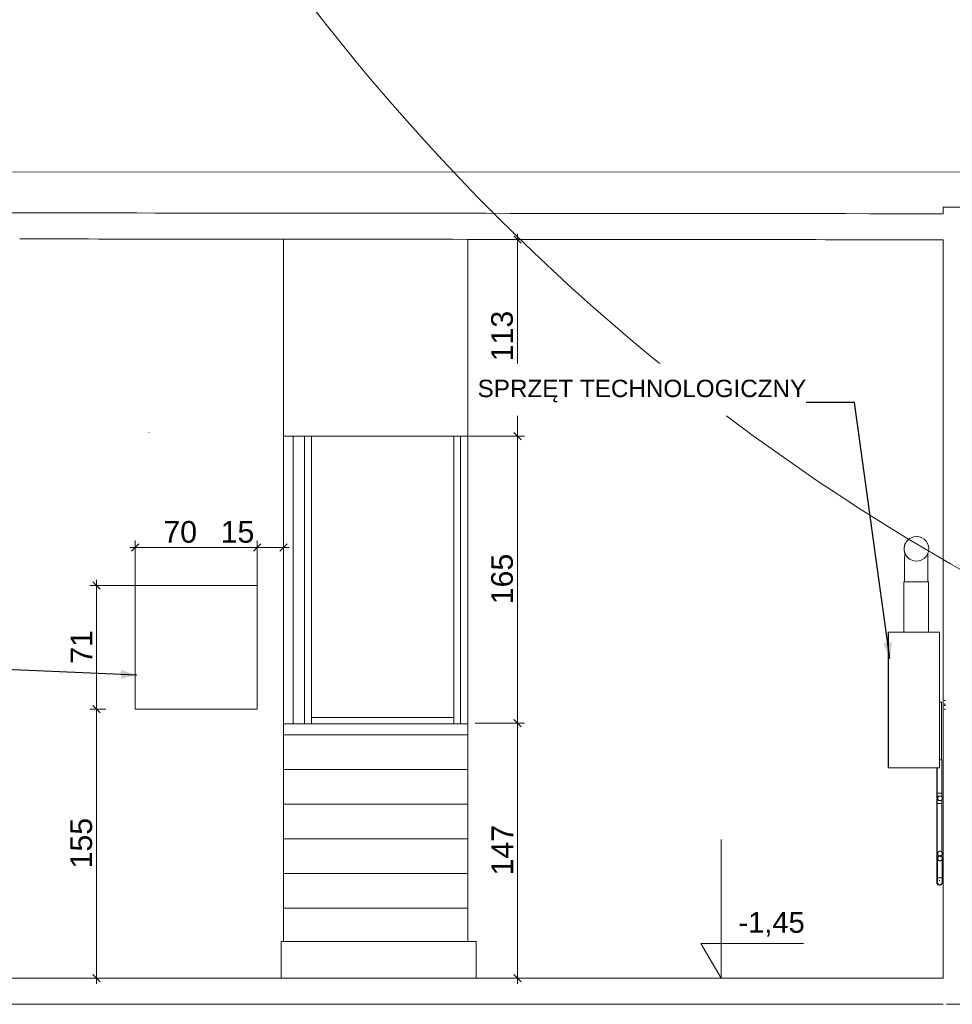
# Model space of a CAD drawing. Header units: millimetres. Extents: x -68772 to 137055, y -73300 to 19650.
# Tile 52 of 212: x 27788 to 33163, y -13382 to -7708. Entities that reach past the tile are written whole.
import ezdxf

# ---------------------------------------------------------------- set-up
doc = ezdxf.new("R2010")
doc.units = ezdxf.units.MM
doc.header["$MEASUREMENT"] = 0
doc.set_wipeout_variables(frame=1)
doc.linetypes.add('Przerywana', pattern=[480, 240, -240])
doc.linetypes.add('Wipeout_Contour', pattern=[1000, 0, -1000])
for name, color, linetype, lineweight in [('0_Nr_pióra__1', 7, 'Continuous', 18), ('0_Nr_pióra__7', 7, 'Continuous', 5), ('Dimensions_Nr_pióra__7', 7, 'Continuous', 5), ('Doors_Nr_pióra__7', 7, 'Continuous', 5), ('Electrical Equipment_Nr_pióra__7', 7, 'Continuous', 5), ('Floors_Nr_pióra__7', 7, 'Continuous', 5), ('Floors_Nr_pióra__93', 7, 'Continuous', 20), ('Nowe_Sections_Nr_pióra__7', 7, 'Continuous', 5), ('Nowe_Walls_Nr_pióra__7', 7, 'Continuous', 5), ('Nowe_Walls_Nr_pióra__93', 7, 'Continuous', 20), ('Pipe Fittings_Nr_pióra__5', 7, 'Continuous', 18), ('Pipe Fittings_Nr_pióra__7', 7, 'Continuous', 5), ('Pipes_Nr_pióra__3', 7, 'Continuous', 18), ('Pipes_Nr_pióra__5', 7, 'Continuous', 18), ('Pipes_Nr_pióra__7', 7, 'Continuous', 5), ('Room Tags_Nr_pióra__7', 7, 'Continuous', 5), ('Text Notes_Nr_pióra__7', 7, 'Continuous', 5), ('Walls_Nr_pióra__7', 7, 'Continuous', 5), ('Walls_Nr_pióra__93', 7, 'Continuous', 20)]:
    doc.layers.add(name, color=color, linetype=linetype, lineweight=lineweight)
for name, color, linetype in [('Dimensions', 7, 'Continuous'), ('Doors', 7, 'Continuous'), ('Electrical Equipment', 7, 'Continuous'), ('Nowe_Sections', 7, 'Continuous'), ('Pipe Fittings', 7, 'Continuous'), ('Room Tags', 7, 'Continuous')]:
    doc.layers.add(name, color=color, linetype=linetype)
doc.styles.add('GENERATED_STYLE_1', font='arial.ttf')
doc.styles.add('GENERATED_STYLE_3', font='arial.ttf')
doc.dimstyles.new('GENERATED_STYLE__17', dxfattribs={"dimtxt": 0.18, "dimasz": 91.2, "dimexe": 0.18, "dimexo": 0.0625, "dimgap": 0.09, "dimtad": 0, "dimtih": 1, "dimtoh": 1, "dimdec": 4, "dimzin": 0, "dimdsep": 46, "dimtxsty": 'Standard', "dimcen": 0.09, "dimadec": 0, "dimazin": 0, "dimtfac": 1, "dimtdec": 4, "dimtmove": 0, "dimatfit": 3, "dimldrblk": 'ARROWHEAD_5', "dimfxl": 0, "dimtolj": 1, "dimtzin": 0, "dimarcsym": 0})
doc.dimstyles.new('GENERATED_STYLE__5', dxfattribs={"dimtxt": 125, "dimasz": 40.305087, "dimexe": 0.18, "dimexo": 0.164042, "dimgap": 0.09, "dimtad": 1, "dimdec": 0, "dimlfac": 0.1, "dimzin": 0, "dimdsep": 46, "dimtxsty": 'GENERATED_STYLE_1', "dimblk": 'ARROWHEAD_6', "dimblk1": 'ARROWHEAD_6', "dimblk2": 'ARROWHEAD_6', "dimcen": 0.09, "dimclrd": 7, "dimclre": 7, "dimclrt": 7, "dimadec": 1, "dimazin": 0, "dimtfac": 1, "dimtdec": 4, "dimtmove": 0, "dimatfit": 3, "dimfxl": 0, "dimtolj": 1, "dimtzin": 0, "dimarcsym": 0})
doc.dimstyles.new('GENERATED_STYLE__6', dxfattribs={"dimtxt": 125, "dimasz": 40.305087, "dimexe": 0.18, "dimexo": 0.164042, "dimgap": 0.09, "dimtad": 1, "dimtih": 1, "dimtoh": 1, "dimdec": 0, "dimlfac": 0.1, "dimzin": 0, "dimdsep": 46, "dimtxsty": 'GENERATED_STYLE_1', "dimblk": 'ARROWHEAD_6', "dimblk1": 'ARROWHEAD_6', "dimblk2": 'ARROWHEAD_6', "dimcen": 0.09, "dimclrd": 7, "dimclre": 7, "dimclrt": 7, "dimadec": 1, "dimazin": 0, "dimtfac": 1, "dimtdec": 4, "dimtmove": 0, "dimatfit": 3, "dimfxl": 0, "dimtolj": 1, "dimtzin": 0, "dimarcsym": 0})

# ---------------------------------------------------------------- blocks, each defined once
blk = doc.blocks.new('iv_Помещение_Площадь - iv_Помещение_Площадь-55347-Rzut')
at = {"layer": 'Room Tags_Nr_pióra__7', "color": 7, "linetype": 'Continuous', "lineweight": 5}
blk.add_circle((0, 0), 250, dxfattribs=at)
blk = doc.blocks.new('Дверь_порог_ - Дверь-8971676-34')
at = {"layer": 'Doors_Nr_pióra__7', "color": 7, "linetype": 'Continuous', "lineweight": 5}
for p, q in [((-27605.6, -395), (-27605.6, 1227.9)), ((-27605.6, 1227.9), (-27605.6, -426.8)), ((-26785.6, 1227.9), (-26785.6, -395)), ((-26785.6, -426.8), (-26785.6, 1227.9)), ((-26785.6, -395), (-27605.6, -395)), ((-27605.6, -395), (-26785.6, -395)), ((-27605.6, -395), (-27605.6, -426.8)), ((-26785.6, -426.8), (-26785.6, -395))]:
    blk.add_line(p, q, dxfattribs=at)
blk = doc.blocks.new('Оборудование - Оборудование-8946650-34', base_point=(0, 0))
at = {"layer": 'Electrical Equipment_Nr_pióra__7', "color": 7, "linetype": 'Continuous', "lineweight": 5}
for p, q in [((-24279.9, 98.2), (-24281.7, 98.2)), ((-24281.7, 98.2), (-24281.7, -685)), ((-24279.9, -685), (-24279.9, 98.2)), ((-23986.4, 98.2), (-24279.9, 98.2)), ((-23986.4, 98.2), (-23986.4, -685)), ((-24281.7, -685), (-24279.9, -685)), ((-24279.9, -685), (-23986.4, -685))]:
    blk.add_line(p, q, dxfattribs=at)
blk = doc.blocks.new('Оборудование - Оборудование-8946892-34', base_point=(0, 0))
at = {"layer": 'Electrical Equipment_Nr_pióra__7', "color": 7, "linetype": 'Continuous', "lineweight": 5}
for p, q in [((-28621.3, -346.4), (-28621.3, 367.4)), ((-28621.3, 367.4), (-28620.7, 367.4)), ((-27917.7, 367.4), (-28620.7, 367.4)), ((-28620.7, 367.4), (-28620.7, -346.4)), ((-27917.7, -346.4), (-27917.7, 367.4)), ((-28621.3, -346.4), (-28620.7, -346.4)), ((-28620.7, -346.4), (-27917.7, -346.4))]:
    blk.add_line(p, q, dxfattribs=at)
blk = doc.blocks.new('отвод ГОСТ 17375-2001 - отвод ГОСТ 17375-2001-8978467-34')
at = {"layer": 'Pipe Fittings_Nr_pióra__7', "color": 7, "linetype": 'Continuous', "lineweight": 5}
for p, q in [((-24187, 514.8), (-24187.1, 509)), ((-24186.9, 535.8), (-24187, 530.9)), ((-24187, 530.9), (-24187, 525.8)), ((-24187, 525.8), (-24187, 520.4)), ((-24187, 520.4), (-24187, 514.8)), ((-24186.8, 549.2), (-24186.9, 545)), ((-24186.9, 545), (-24186.9, 540.5)), ((-24186.9, 540.5), (-24186.9, 535.8)), ((-24186.8, 556.3), (-24186.8, 553.2)), ((-24186.8, 553.2), (-24186.8, 549.2)), ((-24054, 514.1), (-24054.1, 508.3)), ((-24053.9, 534.9), (-24054, 530)), ((-24054, 530), (-24054, 524.9)), ((-24054, 524.9), (-24054, 519.6)), ((-24054, 519.6), (-24054, 514.1)), ((-24053.8, 548), (-24053.9, 543.9)), ((-24053.9, 543.9), (-24053.9, 539.5)), ((-24053.9, 539.5), (-24053.9, 534.9)), ((-24053.8, 550.2), (-24053.8, 548)), ((-24187.1, 490.6), (-24187.2, 484.1)), ((-24187.2, 484.1), (-24187.2, 477.4)), ((-24187.2, 477.4), (-24187.2, 470.6)), ((-24187.2, 470.6), (-24187.2, 463.7)), ((-24187.2, 463.7), (-24187.2, 456.7)), ((-24187.2, 456.7), (-24187.2, 449.5)), ((-24187.1, 509), (-24187.1, 503)), ((-24187.1, 503), (-24187.1, 496.9)), ((-24187.1, 496.9), (-24187.1, 490.6)), ((-24054.1, 490), (-24054.2, 483.5)), ((-24054.2, 483.5), (-24054.2, 476.9)), ((-24054.2, 476.9), (-24054.2, 470.1)), ((-24054.2, 470.1), (-24054.2, 463.3)), ((-24054.2, 463.3), (-24054.2, 456.2)), ((-24054.2, 456.2), (-24054.2, 449.1)), ((-24054.1, 508.3), (-24054.1, 502.4)), ((-24054.1, 502.4), (-24054.1, 496.3)), ((-24054.1, 496.3), (-24054.1, 490)), ((-24187.2, 442.3), (-24187.3, 434.9)), ((-24187.3, 434.9), (-24187.3, 427.5)), ((-24187.3, 427.5), (-24187.3, 420)), ((-24187.3, 420), (-24187.3, 412.5)), ((-24187.3, 412.5), (-24187.3, 404.9)), ((-24187.3, 404.9), (-24187.3, 397.4)), ((-24187.3, 397.4), (-24187.3, 389.7)), ((-24187.2, 449.5), (-24187.2, 442.3)), ((-24054.2, 449.1), (-24054.3, 441.9)), ((-24054.3, 441.9), (-24054.3, 434.6)), ((-24054.3, 434.6), (-24054.3, 427.2)), ((-24054.3, 427.2), (-24054.3, 419.8)), ((-24054.3, 419.8), (-24054.3, 412.3)), ((-24054.3, 412.3), (-24054.3, 404.7)), ((-24054.3, 404.7), (-24054.3, 397.1)), ((-24187.3, 389.7), (-24187.3, 387.7)), ((-24054.3, 397.1), (-24054.3, 389.6)), ((-24054.3, 389.6), (-24054.3, 387.7))]:
    blk.add_line(p, q, dxfattribs=at)
blk = doc.blocks.new('отвод ГОСТ 17375-2001 - отвод ГОСТ 17375-2001-8579538-34')
at = {"layer": 'Pipe Fittings_Nr_pióra__5', "color": 7, "linetype": 'Continuous', "lineweight": 18}
for p, q in [((-24001.8, -1317.7), (-24001.8, -1317.4)), ((-24001.8, -1317.4), (-23997.6, -1317.4)), ((-24001.8, -1318.9), (-24001.8, -1317.7)), ((-24001.8, -1320), (-24001.8, -1318.9)), ((-24001.8, -1321.2), (-24001.8, -1320)), ((-24001.8, -1322.3), (-24001.8, -1321.2)), ((-24001.8, -1323.5), (-24001.8, -1322.3)), ((-24001.8, -1324.6), (-24001.8, -1323.5)), ((-24001.8, -1325.7), (-24001.8, -1324.6)), ((-24001.8, -1326.8), (-24001.8, -1325.7)), ((-24001.8, -1327.9), (-24001.8, -1326.8)), ((-24001.8, -1329), (-24001.8, -1327.9)), ((-24001.8, -1330), (-24001.8, -1329)), ((-24001.8, -1331.1), (-24001.8, -1330)), ((-24001.8, -1332.1), (-24001.8, -1331.1)), ((-24001.8, -1333.1), (-24001.8, -1332.1)), ((-24001.8, -1334.1), (-24001.8, -1333.1)), ((-24001.8, -1335), (-24001.8, -1334.1)), ((-24001.8, -1335.9), (-24001.8, -1335)), ((-24001.8, -1336.8), (-24001.8, -1335.9)), ((-24001.8, -1337.7), (-24001.8, -1336.8)), ((-24001.8, -1338.5), (-24001.8, -1337.7)), ((-24001.8, -1339.3), (-24001.8, -1338.5)), ((-24001.8, -1340), (-24001.8, -1339.3)), ((-24001.8, -1340.7), (-24001.8, -1340)), ((-24001.8, -1341.4), (-24001.8, -1340.7)), ((-24001.8, -1342.1), (-24001.8, -1341.4)), ((-24001.8, -1342.7), (-24001.8, -1342.1)), ((-24001.8, -1343.2), (-24001.8, -1342.7)), ((-24001.8, -1343.8), (-24001.8, -1343.2)), ((-24001.8, -1344.3), (-24001.8, -1343.8)), ((-24001.7, -1344.7), (-24001.8, -1344.3)), ((-24001.7, -1345.1), (-24001.7, -1344.7)), ((-24001.7, -1345.5), (-24001.7, -1345.1)), ((-24001.7, -1345.8), (-24001.7, -1345.5)), ((-24001.7, -1346.1), (-24001.7, -1345.8)), ((-24001.7, -1346.4), (-24001.7, -1346.1)), ((-24001.7, -1346.7), (-24001.7, -1346.4)), ((-24001.7, -1347.1), (-24001.7, -1346.7)), ((-24001.6, -1348), (-24001.7, -1347.1)), ((-23988.3, -1359.8), (-23988.9, -1359.3))]:
    blk.add_line(p, q, dxfattribs=at)
blk.add_ellipse((-23988.3, -1346.4), major_axis=(0, 13.4), ratio=0.999973, start_param=0.785398, end_param=3.141593, dxfattribs=at)
blk = doc.blocks.new('отвод ГОСТ 17375-2001 - отвод ГОСТ 17375-2001-V11-34', base_point=(0, 0))
at = {"layer": 'Pipe Fittings_Nr_pióra__5', "color": 7, "linetype": 'Continuous', "lineweight": 18}
for p, q in [((-23997.6, -1335.5), (-23997.5, -1334.6)), ((-23997.6, -1336.4), (-23997.6, -1335.5)), ((-23997.6, -1337.3), (-23997.6, -1336.4)), ((-23997.6, -1338.1), (-23997.6, -1337.3)), ((-23997.6, -1338.9), (-23997.6, -1338.1)), ((-23997.6, -1339.6), (-23997.6, -1338.9)), ((-23997.6, -1340.3), (-23997.6, -1339.6)), ((-23997.6, -1341), (-23997.6, -1340.3)), ((-23997.6, -1341.6), (-23997.6, -1341)), ((-23997.6, -1342.2), (-23997.6, -1341.6)), ((-23997.6, -1342.8), (-23997.6, -1342.2)), ((-23997.6, -1343.3), (-23997.6, -1342.8)), ((-23997.6, -1343.8), (-23997.6, -1343.3)), ((-23997.6, -1344.2), (-23997.6, -1343.8)), ((-23997.6, -1344.6), (-23997.6, -1344.2)), ((-23997.6, -1344.9), (-23997.6, -1344.6)), ((-23997.6, -1345.2), (-23997.6, -1344.9)), ((-23997.6, -1345.4), (-23997.6, -1345.2)), ((-23997.6, -1345.6), (-23997.6, -1345.4)), ((-23997.6, -1345.6), (-23997.6, -1345.6)), ((-23997.5, -1318.5), (-23997.5, -1317.4)), ((-23997.5, -1317.4), (-23984.1, -1317.4)), ((-23997.5, -1319.6), (-23997.5, -1318.5)), ((-23997.5, -1320.8), (-23997.5, -1319.6)), ((-23997.5, -1321.9), (-23997.5, -1320.8)), ((-23997.5, -1323.1), (-23997.5, -1321.9)), ((-23997.5, -1324.2), (-23997.5, -1323.1)), ((-23997.5, -1325.3), (-23997.5, -1324.2)), ((-23997.5, -1326.4), (-23997.5, -1325.3)), ((-23997.5, -1327.5), (-23997.5, -1326.4)), ((-23997.5, -1328.6), (-23997.5, -1327.5)), ((-23997.5, -1329.7), (-23997.5, -1328.6)), ((-23997.5, -1330.7), (-23997.5, -1329.7)), ((-23997.5, -1331.7), (-23997.5, -1330.7)), ((-23997.5, -1332.7), (-23997.5, -1331.7)), ((-23997.5, -1333.7), (-23997.5, -1332.7)), ((-23997.5, -1334.6), (-23997.5, -1333.7)), ((-23984.3, -1359.8), (-23971, -1348)), ((-23984.1, -1317.4), (-23970.7, -1317.4)), ((-23971, -1348), (-23970.9, -1347.1)), ((-23970.9, -1346.7), (-23970.8, -1346.4)), ((-23970.9, -1347.1), (-23970.9, -1346.7)), ((-23970.8, -1335), (-23970.7, -1334.1)), ((-23970.8, -1335.9), (-23970.8, -1335)), ((-23970.8, -1336.8), (-23970.8, -1335.9)), ((-23970.8, -1337.7), (-23970.8, -1336.8)), ((-23970.8, -1338.5), (-23970.8, -1337.7)), ((-23970.8, -1339.3), (-23970.8, -1338.5)), ((-23970.8, -1340), (-23970.8, -1339.3)), ((-23970.8, -1340.7), (-23970.8, -1340)), ((-23970.8, -1341.4), (-23970.8, -1340.7)), ((-23970.8, -1342.1), (-23970.8, -1341.4)), ((-23970.8, -1342.7), (-23970.8, -1342.1)), ((-23970.8, -1343.2), (-23970.8, -1342.7)), ((-23970.8, -1343.8), (-23970.8, -1343.2)), ((-23970.8, -1344.3), (-23970.8, -1343.8)), ((-23970.8, -1344.7), (-23970.8, -1344.3)), ((-23970.8, -1345.1), (-23970.8, -1344.7)), ((-23970.8, -1345.5), (-23970.8, -1345.1)), ((-23970.8, -1345.8), (-23970.8, -1345.5)), ((-23970.8, -1346.1), (-23970.8, -1345.8)), ((-23970.8, -1346.4), (-23970.8, -1346.1)), ((-23970.7, -1317.7), (-23970.7, -1317.4)), ((-23970.7, -1318.9), (-23970.7, -1317.7)), ((-23970.7, -1320), (-23970.7, -1318.9)), ((-23970.7, -1321.2), (-23970.7, -1320)), ((-23970.7, -1322.3), (-23970.7, -1321.2)), ((-23970.7, -1323.5), (-23970.7, -1322.3)), ((-23970.7, -1324.6), (-23970.7, -1323.5)), ((-23970.7, -1325.7), (-23970.7, -1324.6)), ((-23970.7, -1326.8), (-23970.7, -1325.7)), ((-23970.7, -1327.9), (-23970.7, -1326.8)), ((-23970.7, -1329), (-23970.7, -1327.9)), ((-23970.7, -1330), (-23970.7, -1329)), ((-23970.7, -1331.1), (-23970.7, -1330)), ((-23970.7, -1332.1), (-23970.7, -1331.1)), ((-23970.7, -1333.1), (-23970.7, -1332.1)), ((-23970.7, -1334.1), (-23970.7, -1333.1))]:
    blk.add_line(p, q, dxfattribs=at)
for start_param, end_param in [(1.37689, 3.141593), (3.141593, 4.842008)]:
    blk.add_ellipse((-23984.3, -1346.4), major_axis=(0, 13.4), ratio=0.999974, start_param=start_param, end_param=end_param, dxfattribs=at)
blk = doc.blocks.new('Тройник универсальный  - Стальной-8978593-34')
at = {"layer": 'Pipe Fittings_Nr_pióra__5', "color": 7, "linetype": 'Continuous', "lineweight": 18}
for p, q in [((-23998.9, -1177.4), (-23998.9, -1235.4)), ((-23972.1, -1199.7), (-23972.1, -1184.7)), ((-23997.7, -1235.4), (-23998.9, -1235.4)), ((-23985.4, -1193), (-23985.4, -1193))]:
    blk.add_line(p, q, dxfattribs=at)
at = {"layer": 'Pipe Fittings_Nr_pióra__5', "color": 7, "linetype": 'Continuous', "lineweight": 18, "flags": 128}
for points in [[(-23992.2, -1194.8), (-23992.8, -1195.2), (-23993.5, -1195.7), (-23994.1, -1196.1), (-23994.7, -1196.7), (-23995.2, -1197.2), (-23995.7, -1197.7), (-23996.6, -1198.9), (-23996.9, -1199.5), (-23997.3, -1200.1), (-23997.9, -1201.3), (-23998.6, -1203.8), (-23998.9, -1206.4)], [(-23998.9, -1206.4), (-23998.6, -1209), (-23997.9, -1211.5), (-23997.6, -1212)]]:
    blk.add_lwpolyline(points, dxfattribs=at)
at = {"layer": 'Pipe Fittings_Nr_pióra__5', "color": 7, "linetype": 'Continuous', "lineweight": 18}
for start_param, end_param in [(0, 1.983982), (6.19776, 6.283185)]:
    blk.add_ellipse((-23985.4, -1206.4), major_axis=(0, 13.4), ratio=0.999987, start_param=start_param, end_param=end_param, dxfattribs=at)
blk = doc.blocks.new('Тройник универсальный  - Стальной-V12-34', base_point=(0, 0))
at = {"layer": 'Pipe Fittings_Nr_pióra__5', "color": 7, "linetype": 'Continuous', "lineweight": 18}
for p, q in [((-23998.9, -830.7), (-23998.9, -888.7)), ((-23998.9, -830.7), (-23985.4, -830.7)), ((-23985.4, -830.7), (-23972.1, -830.7)), ((-23985.4, -846.3), (-23985.4, -846.3)), ((-23972.1, -853), (-23972.1, -830.7)), ((-23985.4, -888.7), (-23998.9, -888.7)), ((-23985.4, -873.1), (-23985.4, -873.1)), ((-23972.1, -888.7), (-23985.4, -888.7)), ((-23972.1, -888.7), (-23972.1, -866.4))]:
    blk.add_line(p, q, dxfattribs=at)
at = {"layer": 'Pipe Fittings_Nr_pióra__5', "color": 7, "linetype": 'Continuous', "lineweight": 18, "flags": 128}
for points in [[(-23992.2, -848.1), (-23992.8, -848.5), (-23993.5, -849), (-23994.1, -849.5), (-23994.7, -850), (-23995.2, -850.5), (-23995.7, -851), (-23996.6, -852.2), (-23996.9, -852.8), (-23997.3, -853.4), (-23997.9, -854.6), (-23998.6, -857.1), (-23998.9, -859.7)], [(-23998.9, -859.7), (-23998.6, -862.3), (-23997.9, -864.8), (-23997.3, -866), (-23996.9, -866.6), (-23996.6, -867.2), (-23996.1, -867.8), (-23995.7, -868.3), (-23995.2, -868.9), (-23994.7, -869.4), (-23994.1, -869.9), (-23993.5, -870.4), (-23992.8, -870.9), (-23992.2, -871.3)]]:
    blk.add_lwpolyline(points, dxfattribs=at)
at = {"layer": 'Pipe Fittings_Nr_pióra__5', "color": 7, "linetype": 'Continuous', "lineweight": 18}
for start_param, end_param in [(0, 3.141593), (6.19776, 6.283185), (3.141593, 3.227018)]:
    blk.add_ellipse((-23985.4, -859.7), major_axis=(0, 13.4), ratio=0.999987, start_param=start_param, end_param=end_param, dxfattribs=at)
blk = doc.blocks.new('*D651')
at = {"layer": 'Dimensions_Nr_pióra__7', "color": 7, "linetype": 'Continuous', "lineweight": 5}
for p, q in [((28284.6, -11682), (28191.9, -11682)), ((28210.5, -11660.8), (28252.9, -11703.2)), ((28231.7, -13232.4), (28231.7, -11682)), ((28210.5, -13211.2), (28252.9, -13253.6)), ((28284.6, -13232.4), (28191.9, -13232.4)), ((28231.7, -13264.2), (28231.7, -13232.4))]:
    blk.add_line(p, q, dxfattribs=at)
at = {"color": 254, "linetype": 'Wipeout_Contour', "lineweight": 0, "ltscale": 123112.672977}
blk.add_wipeout([(28206.7, -12599.5), (28206.7, -12314.9), (28081.7, -12314.9), (28081.7, -12599.5)], dxfattribs=at).dxf.layer = 'Dimensions'
at = {"layer": 'Dimensions_Nr_pióra__7', "color": 7, "lineweight": 5, "insert": (28206.7, -12599.5), "char_height": 125, "attachment_point": 7, "rotation": 90, "style": 'GENERATED_STYLE_1'}
blk.add_mtext('\\A1;155', dxfattribs=at)
blk = doc.blocks.new('ARROWHEAD_6')
at = {"color": 0, "linetype": 'Continuous', "lineweight": 0}
for p, q in [((0, 0), (-1, 0)), ((-0.5, -0.5), (0.5, 0.5))]:
    blk.add_line(p, q, dxfattribs=at)
blk = doc.blocks.new('*D652')
at = {"layer": 'Dimensions_Nr_pióra__7', "color": 7, "linetype": 'Continuous', "lineweight": 5}
for p, q in [((28252.9, -10989.5), (28210.5, -10947)), ((28231.7, -10968.2), (28231.7, -10936.4)), ((28453.6, -10968.2), (28191.9, -10968.2)), ((28231.7, -11682), (28231.7, -10968.2)), ((28284.6, -11682), (28191.9, -11682)), ((28210.5, -11660.8), (28252.9, -11703.2))]:
    blk.add_line(p, q, dxfattribs=at)
at = {"color": 254, "linetype": 'Wipeout_Contour', "lineweight": 0, "ltscale": 121349.912275}
blk.add_wipeout([(28206.7, -11420), (28206.7, -11230.3), (28081.7, -11230.3), (28081.7, -11420)], dxfattribs=at).dxf.layer = 'Dimensions'
at = {"layer": 'Dimensions_Nr_pióra__7', "color": 7, "lineweight": 5, "insert": (28206.7, -11420), "char_height": 125, "attachment_point": 7, "rotation": 90, "style": 'GENERATED_STYLE_1'}
blk.add_mtext('\\A1;71', dxfattribs=at)
blk = doc.blocks.new('*D653')
at = {"layer": 'Dimensions_Nr_pióra__7', "color": 7, "linetype": 'Continuous', "lineweight": 5}
for p, q in [((28454.1, -11055.6), (28454.1, -10709.5)), ((29157.3, -10968.1), (29157.3, -10709.5)), ((28422.3, -10749.2), (28454.1, -10749.2)), ((28475.4, -10728), (28432.9, -10770.4)), ((28454.1, -10749.2), (29157.3, -10749.2)), ((29178.5, -10728), (29136.1, -10770.4))]:
    blk.add_line(p, q, dxfattribs=at)
at = {"color": 254, "linetype": 'Wipeout_Contour', "lineweight": 0, "ltscale": 122506.507415}
blk.add_wipeout([(28616, -10724.2), (28805.7, -10724.2), (28805.7, -10599.2), (28616, -10599.2)], dxfattribs=at).dxf.layer = 'Dimensions'
at = {"color": 254, "linetype": 'Wipeout_Contour', "lineweight": 0, "ltscale": 123746.1146}
blk.add_wipeout([(28946.3, -10724.2), (29136.1, -10724.2), (29136.1, -10599.2), (28946.3, -10599.2)], dxfattribs=at).dxf.layer = 'Dimensions'
at = {"layer": 'Dimensions_Nr_pióra__7', "color": 7, "lineweight": 5, "char_height": 125, "attachment_point": 7, "style": 'GENERATED_STYLE_1'}
for s, insert in [('\\A1;70', (28616, -10724.2)), ('\\A1;15', (28946.3, -10724.2))]:
    blk.add_mtext(s, dxfattribs=dict(at, insert=insert))
blk = doc.blocks.new('*D654')
at = {"layer": 'Dimensions_Nr_pióra__7', "color": 7, "linetype": 'Continuous', "lineweight": 5}
for p, q in [((29157.3, -10968.1), (29157.3, -10709.5)), ((29308.4, -10802.1), (29308.4, -10709.5)), ((29178.5, -10728), (29136.1, -10770.4)), ((29157.3, -10749.2), (29308.4, -10749.2)), ((29287.1, -10770.4), (29329.6, -10728)), ((29308.4, -10749.2), (29340.2, -10749.2))]:
    blk.add_line(p, q, dxfattribs=at)
blk = doc.blocks.new('*D655')
at = {"layer": 'Dimensions_Nr_pióra__7', "color": 7, "linetype": 'Continuous', "lineweight": 5}
for p, q in [((30635.8, -11741.2), (30678.3, -11783.6)), ((30696.8, -11762.4), (30412.1, -11762.4)), ((30657, -13232.4), (30657, -11762.4)), ((30635.8, -13211.2), (30678.3, -13253.6)), ((30709.9, -13232.4), (30617.3, -13232.4)), ((30657, -13264.2), (30657, -13232.4))]:
    blk.add_line(p, q, dxfattribs=at)
at = {"color": 254, "linetype": 'Wipeout_Contour', "lineweight": 0, "ltscale": 132103.04094}
blk.add_wipeout([(30632, -12639.7), (30632, -12355.1), (30507, -12355.1), (30507, -12639.7)], dxfattribs=at).dxf.layer = 'Dimensions'
at = {"layer": 'Dimensions_Nr_pióra__7', "color": 7, "lineweight": 5, "insert": (30632, -12639.7), "char_height": 125, "attachment_point": 7, "rotation": 90, "style": 'GENERATED_STYLE_1'}
blk.add_mtext('\\A1;147', dxfattribs=at)
blk = doc.blocks.new('*D656')
at = {"layer": 'Dimensions_Nr_pióra__7', "color": 7, "linetype": 'Continuous', "lineweight": 5}
for p, q in [((30635.8, -10086.5), (30678.3, -10128.9)), ((30696.8, -10107.7), (30376.5, -10107.7)), ((30657, -11762.4), (30657, -10107.7)), ((30635.8, -11741.2), (30678.3, -11783.6)), ((30696.8, -11762.4), (30412.1, -11762.4))]:
    blk.add_line(p, q, dxfattribs=at)
at = {"color": 254, "linetype": 'Wipeout_Contour', "lineweight": 0, "ltscale": 129867.092329}
blk.add_wipeout([(30632, -11077.3), (30632, -10792.8), (30507, -10792.8), (30507, -11077.3)], dxfattribs=at).dxf.layer = 'Dimensions'
at = {"layer": 'Dimensions_Nr_pióra__7', "color": 7, "lineweight": 5, "insert": (30632, -11077.3), "char_height": 125, "attachment_point": 7, "rotation": 90, "style": 'GENERATED_STYLE_1'}
blk.add_mtext('\\A1;165', dxfattribs=at)
blk = doc.blocks.new('*D657')
at = {"layer": 'Dimensions_Nr_pióra__7', "color": 7, "linetype": 'Continuous', "lineweight": 5}
for p, q in [((30678.3, -8996), (30635.8, -8953.6)), ((30657, -8974.8), (30657, -8943)), ((31052.5, -8974.8), (30617.3, -8974.8)), ((30657, -10107.7), (30657, -8974.8)), ((30635.8, -10086.5), (30678.3, -10128.9)), ((30696.8, -10107.7), (30376.5, -10107.7))]:
    blk.add_line(p, q, dxfattribs=at)
at = {"color": 254, "linetype": 'Wipeout_Contour', "lineweight": 0, "ltscale": 128096.853405}
blk.add_wipeout([(30632, -9677.3), (30632, -9405.3), (30507, -9405.3), (30507, -9677.3)], dxfattribs=at).dxf.layer = 'Dimensions'
at = {"layer": 'Dimensions_Nr_pióra__7', "color": 7, "lineweight": 5, "insert": (30632, -9677.3), "char_height": 125, "attachment_point": 7, "rotation": 90, "style": 'GENERATED_STYLE_1'}
blk.add_mtext('\\A1;113', dxfattribs=at)
blk = doc.blocks.new('Wymiary_10', base_point=(31830.2, -13232.4))
at = {"layer": 'Nowe_Sections_Nr_pióra__7', "color": 7, "linetype": 'Continuous', "lineweight": 5}
for p, q in [((31830.2, -13232.4), (31830.2, -12432.4)), ((31830.2, -13232.4), (31714.2, -13032.4)), ((31714.2, -13032.4), (31830.2, -13032.4)), ((31830.2, -13032.4), (32304.3, -13032.4)), ((31830.2, -13232.4), (31680.2, -13232.4)), ((31830.2, -13232.4), (31980.2, -13232.4))]:
    blk.add_line(p, q, dxfattribs=at)
at = {"color": 254, "linetype": 'Wipeout_Contour', "lineweight": 0, "ltscale": 138493.297756}
blk.add_wipeout([(31930.2, -12992.4), (32304.3, -12992.4), (32304.3, -12872.4), (31930.2, -12872.4)], dxfattribs=at).dxf.layer = 'Nowe_Sections'
at = {"layer": 'Nowe_Sections_Nr_pióra__7', "color": 7, "lineweight": 5, "insert": (31930.2, -12992.4), "char_height": 120, "attachment_point": 7, "style": 'GENERATED_STYLE_3'}
blk.add_mtext('\\A1;-1,45', dxfattribs=at)
blk = doc.blocks.new('ARROWHEAD_5')
at = {"linetype": 'Continuous', "lineweight": 0}
blk.add_hatch(color=0, dxfattribs=at).paths.add_polyline_path([(-1, 0.2679), (0, 0), (-1, -0.2679)])
at = {"color": 0, "linetype": 'Continuous', "lineweight": 0}
blk.add_line((0, 0), (-1, 0), dxfattribs=at)

msp = doc.modelspace()

# ---------------------------------------------------------------- linework, layer by layer
at = {"layer": 'Floors_Nr_pióra__7', "color": 7, "linetype": 'Continuous', "lineweight": 5}
msp.add_line((44452, -8590.9), (25067.5, -8584.1), dxfattribs=at)
at = {"layer": 'Floors_Nr_pióra__93', "color": 7, "linetype": 'Continuous', "lineweight": 20}
for p, q in [((33109.7, -8789), (44309.5, -8792.5)), ((33109.8, -13232.4), (25317.5, -13232.4)), ((25317.5, -13382.4), (33109.8, -13382.4))]:
    msp.add_line(p, q, dxfattribs=at)
for points in [[(33109.7, -8826.7), (33109.7, -8814.1), (33109.7, -8801.6), (33109.7, -8789)], [(32322.9, -8976), (32625.2, -8976.3), (32807.5, -8976.5), (33109.8, -8976.8)]]:
    msp.add_open_spline(points, degree=3, dxfattribs=at)
for points in [[(33109.7, -8826.7), (31598.2, -8825.4), (30180.5, -8823.9), (28668.9, -8822.5), (27586.7, -8821.5), (26211.1, -8820.2), (25067.2, -8819.1)], [(27788.2, -8971.8), (28392.9, -8972.4), (28997.5, -8972.9), (29602.1, -8973.5), (30509, -8974.3), (31415.9, -8975.2), (32322.9, -8976)]]:
    msp.add_open_spline(points, degree=3, knots=[0, 0, 0, 0, 1, 1, 1, 2, 2, 2, 2], dxfattribs=at)
at = {"layer": 'Nowe_Walls_Nr_pióra__7', "color": 7, "linetype": 'Continuous', "lineweight": 5}
for p, q in [((30370, -11766.2), (29308.4, -11766.2)), ((29308.4, -11766.2), (29308.4, -13020.1)), ((29308.4, -11766.2), (30370, -11766.2)), ((30370, -13022.4), (30370, -11766.2)), ((29308.4, -11828.6), (30370, -11828.6)), ((29308.4, -12028.6), (30370, -12028.6)), ((29308.4, -12228.6), (30370, -12228.6)), ((29308.4, -12428.6), (30370, -12428.6)), ((29308.4, -12628.6), (30370, -12628.6)), ((29308.4, -12828.6), (30370, -12828.6)), ((29295.3, -13232.4), (29295.3, -13020.1)), ((29295.3, -13020.1), (30419.4, -13020.1)), ((29295.3, -13020.1), (29295.3, -13022.4)), ((30419.4, -13020.1), (30419.4, -13232.4))]:
    msp.add_line(p, q, dxfattribs=at)
at = {"layer": 'Nowe_Walls_Nr_pióra__93', "color": 7, "linetype": 'Przerywana', "lineweight": 20}
msp.add_line((33848.5, -13382.4), (32539.7, -13382.4), dxfattribs=at)
at = {"layer": 'Pipes_Nr_pióra__3', "color": 7, "linetype": 'Continuous', "lineweight": 18}
for p, q in [((33123.6, -11631.3), (33115, -11631.3)), ((33115, -11652.7), (33123.6, -11652.7)), ((33123.5, -11660), (33115.1, -11660)), ((33115.1, -11681.4), (33123.5, -11681.4))]:
    msp.add_line(p, q, dxfattribs=at)
at = {"layer": 'Pipes_Nr_pióra__5', "color": 7, "linetype": 'Continuous', "lineweight": 18}
for p, q in [((33088.6, -11642), (33100.1, -11642)), ((33100.1, -11973.6), (33100.1, -11642)), ((33073.2, -12020.7), (33073.2, -12653)), ((33073.4, -12020.7), (33073.4, -12258.8)), ((33076.1, -12020.7), (33076.1, -12166.3)), ((33088.5, -11973.6), (33102.8, -11973.6)), ((33102.8, -12166.3), (33102.8, -11973.6)), ((33091.5, -12182), (33089.6, -12182)), ((33076.1, -12224.3), (33076.1, -12513)), ((33089.6, -12208.6), (33091.5, -12208.6)), ((33102.8, -12506.8), (33102.8, -12224.3)), ((33076.1, -12258.8), (33073.4, -12258.8)), ((33091.5, -12500.3), (33088.7, -12500.3)), ((33088.7, -12526.9), (33091.5, -12526.9)), ((33091.5, -12528.7), (33089.6, -12528.7)), ((33076.1, -12571), (33076.1, -12593.6)), ((33077.3, -12593.6), (33076.1, -12593.6)), ((33077.5, -12542), (33077.5, -12653)), ((33089.6, -12555.3), (33091.5, -12555.3)), ((33104.2, -12653), (33104.2, -12545.7)), ((33090.7, -12668.7), (33086.7, -12668.7)), ((33086.7, -12695.3), (33090.7, -12695.3))]:
    msp.add_line(p, q, dxfattribs=at)
for points in [[(33091.5, -12182), (33088.5, -12182.3), (33085.7, -12183.3), (33083.1, -12184.9), (33081, -12187), (33079.4, -12189.5), (33078.5, -12192.3), (33078.1, -12195.3)], [(33078.1, -12195.3), (33078.5, -12198.3), (33079.4, -12201.1), (33081, -12203.6), (33083.1, -12205.7), (33085.7, -12207.3), (33088.5, -12208.3), (33091.5, -12208.6)], [(33104.8, -12195.3), (33104.5, -12192.3), (33103.5, -12189.5), (33101.9, -12187), (33099.8, -12184.9), (33097.2, -12183.3), (33094.4, -12182.3), (33091.5, -12182)], [(33091.5, -12208.6), (33094.4, -12208.3), (33097.2, -12207.3), (33099.8, -12205.7), (33101.9, -12203.6), (33103.5, -12201.1), (33104.5, -12198.3), (33104.8, -12195.3)], [(33091.5, -12500.3), (33088.5, -12500.6), (33085.7, -12501.6), (33083.1, -12503.2), (33081, -12505.3), (33079.4, -12507.8), (33078.5, -12510.6), (33078.1, -12513.6)], [(33078.1, -12513.6), (33078.5, -12516.6), (33079.4, -12519.4), (33081, -12521.9), (33083.1, -12524), (33085.7, -12525.6), (33088.5, -12526.6), (33091.5, -12526.9)], [(33091.5, -12528.7), (33088.5, -12529), (33085.7, -12530), (33083.1, -12531.6), (33081, -12533.7), (33079.4, -12536.2), (33078.5, -12539), (33078.1, -12542)], [(33104.8, -12513.6), (33104.5, -12510.6), (33103.5, -12507.8), (33101.9, -12505.3), (33099.8, -12503.2), (33097.2, -12501.6), (33094.4, -12500.6), (33091.5, -12500.3)], [(33091.5, -12526.9), (33094.4, -12526.6), (33097.2, -12525.6), (33099.8, -12524), (33101.9, -12521.9), (33103.5, -12519.4), (33104.5, -12516.6), (33104.8, -12513.6)], [(33104.8, -12542), (33104.5, -12539), (33103.5, -12536.2), (33101.9, -12533.7), (33099.8, -12531.6), (33097.2, -12530), (33094.4, -12529), (33091.5, -12528.7)], [(33078.1, -12542), (33078.5, -12545), (33079.4, -12547.8), (33081, -12550.3), (33083.1, -12552.4), (33085.7, -12554), (33088.5, -12555), (33091.5, -12555.3)], [(33091.5, -12555.3), (33094.4, -12555), (33097.2, -12554), (33099.8, -12552.4), (33101.9, -12550.3), (33103.5, -12547.8), (33104.5, -12545), (33104.8, -12542)]]:
    msp.add_lwpolyline(points, dxfattribs=at)
for centre, start_param, end_param in [((33089.6, -12195.3), 0, 1.570796), ((33089.6, -12195.3), 1.570796, 3.141593), ((33089.6, -12195.3), 6.217524, 6.283185), ((33089.6, -12195.3), 3.141593, 3.207254), ((33088.7, -12513.6), 1.243815, 1.570796), ((33088.7, -12513.6), 1.570796, 1.894392), ((33089.6, -12542), 0, 1.570796), ((33089.6, -12542), 6.217524, 6.283185), ((33089.6, -12542), 1.570796, 1.972381), ((33086.7, -12682), 0.785398, 1.570796), ((33086.7, -12682), 1.570796, 3.141593), ((33090.7, -12682), 1.403441, 1.570796), ((33090.7, -12682), 1.570796, 2.037301), ((33090.7, -12682), 4.245884, 4.546794), ((33090.7, -12682), 4.712389, 4.816017), ((33090.7, -12682), 4.623794, 4.712389)]:
    msp.add_ellipse(centre, major_axis=(0, 13.3), ratio=0.999987, start_param=start_param, end_param=end_param, dxfattribs=at)
at = {"layer": 'Pipes_Nr_pióra__7', "color": 7, "linetype": 'Continuous', "lineweight": 5}
for p, q in [((32956.4, -10687.3), (32955.1, -10687.3)), ((32955.1, -10828.6), (32956.4, -10828.6)), ((32883.5, -10947.9), (32883.5, -11237.4)), ((32883.5, -10947.9), (33024.8, -10947.9)), ((33024.8, -11237.4), (33024.8, -10947.9))]:
    msp.add_line(p, q, dxfattribs=at)
for points in [[(32956.4, -10687.3), (32940.7, -10689.1), (32925.7, -10694.3), (32912.3, -10702.7), (32901.2, -10713.9), (32892.7, -10727.3), (32887.5, -10742.2), (32885.7, -10757.9)], [(33027, -10757.9), (33025.3, -10742.2), (33020, -10727.3), (33011.6, -10713.9), (33000.4, -10702.7), (32987, -10694.3), (32972.1, -10689.1), (32956.4, -10687.3)], [(32885.7, -10757.9), (32887.5, -10773.7), (32892.7, -10788.6), (32901.2, -10802), (32912.3, -10813.2), (32925.7, -10821.6), (32940.7, -10826.8), (32956.4, -10828.6)], [(32956.4, -10828.6), (32972.1, -10826.8), (32987, -10821.6), (33000.4, -10813.2), (33011.6, -10802), (33020, -10788.6), (33025.3, -10773.7), (33027, -10757.9)]]:
    msp.add_lwpolyline(points, dxfattribs=at)
for start_param, end_param in [(0.523599, 1.570796), (1.570796, 2.617994)]:
    msp.add_ellipse((32955.1, -10757.9), major_axis=(0, 70.7), ratio=0.999987, start_param=start_param, end_param=end_param, dxfattribs=at)
at = {"layer": 'Text Notes_Nr_pióra__7', "color": 7, "linetype": 'Continuous', "lineweight": 5}
msp.add_line((28535, -10086.4), (28532, -10086.4), dxfattribs=at)
at = {"layer": 'Walls_Nr_pióra__7', "color": 7, "linetype": 'Continuous', "lineweight": 5}
for p, q in [((29308.4, -8973.2), (29308.4, -13022.4)), ((30370, -13022.4), (30370, -8974.2)), ((29308.4, -10107.7), (30370, -10107.7)), ((29363.9, -10107.7), (29363.9, -11762.4)), ((29429.4, -11762.4), (29429.4, -10107.7)), ((30329.4, -10107.7), (30329.4, -11762.4))]:
    msp.add_line(p, q, dxfattribs=at)
at = {"layer": 'Walls_Nr_pióra__93', "color": 7, "linetype": 'Continuous', "lineweight": 20}
msp.add_line((33109.8, -8976.7), (33109.8, -13232.4), dxfattribs=at)

# ---------------------------------------------------------------- block references
at = {"layer": 'Doors', "color": 7, "linetype": 'Continuous', "lineweight": 5, "zscale": 1000}
msp.add_blockref('Дверь_порог_ - Дверь-8971676-34', (57075, -11335.6), dxfattribs=at)
at = {"layer": 'Electrical Equipment', "color": 7, "linetype": 'Continuous', "lineweight": 5, "zscale": 1000}
for name in ['Оборудование - Оборудование-8946892-34', 'Оборудование - Оборудование-8946650-34']:
    msp.add_blockref(name, (57075, -11335.6), dxfattribs=at)
at = {"layer": 'Pipe Fittings', "color": 7, "linetype": 'Continuous', "lineweight": 5, "zscale": 1000}
msp.add_blockref('отвод ГОСТ 17375-2001 - отвод ГОСТ 17375-2001-8978467-34', (57075, -11335.6), dxfattribs=at)
at = {"layer": 'Pipe Fittings', "color": 7, "linetype": 'Continuous', "lineweight": 18, "zscale": 1000}
for name in ['Тройник универсальный  - Стальной-V12-34', 'Тройник универсальный  - Стальной-8978593-34', 'отвод ГОСТ 17375-2001 - отвод ГОСТ 17375-2001-8579538-34', 'отвод ГОСТ 17375-2001 - отвод ГОСТ 17375-2001-V11-34']:
    msp.add_blockref(name, (57075, -11335.6), dxfattribs=at)
at = {"layer": 'Room Tags', "color": 7, "linetype": 'Continuous', "lineweight": 5, "xscale": 49.99999999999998, "yscale": 49.99999999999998, "zscale": 1000}
msp.add_blockref('iv_Помещение_Площадь - iv_Помещение_Площадь-55347-Rzut', (39373.4, 0), dxfattribs=at)

# ---------------------------------------------------------------- next in the draw order: block references
at = {"layer": 'Nowe_Sections', "color": 7, "linetype": 'Continuous', "lineweight": 5}
msp.add_blockref('Wymiary_10', (31830.2, -13232.4), dxfattribs=at)

# ---------------------------------------------------------------- next in the draw order: dimensions: what is measured, and where the dimension line sits
at = {"layer": 'Dimensions', "color": 7, "linetype": 'Continuous', "lineweight": 5}
for base, p1, p2, picture, middle in [((28231.7, -11682), (28284.7, -13232.4), (28284.7, -11682), '*D651', (28144.2, -12456.6)), ((30657, -11762.4), (30710.1, -13232.4), (30411.9, -11762.4), '*D655', (30569.5, -12496.8))]:
    dim = msp.add_linear_dim(base=base, p1=p1, p2=p2, angle=90, dimstyle='GENERATED_STYLE__5', dxfattribs=at)
    dim.commit()
    dim.dimension.update_dxf_attribs({"geometry": picture, "text_midpoint": middle, "dimtype": 160, "text_rotation": 90})

# ---------------------------------------------------------------- next in the draw order: dimensions: what is measured, and where the dimension line sits
for base, p1, p2, picture, middle in [((30657, -10107.7), (30411.9, -11762.4), (30376.3, -10107.7), '*D656', (30569.5, -10934.4)), ((28231.7, -10968.2), (28284.7, -11682), (28453.7, -10968.2), '*D652', (28144.2, -11324.7))]:
    dim = msp.add_linear_dim(base=base, p1=p1, p2=p2, angle=90, dimstyle='GENERATED_STYLE__5', dxfattribs=at)
    dim.commit()
    dim.dimension.update_dxf_attribs({"geometry": picture, "text_midpoint": middle, "dimtype": 160, "text_rotation": 90})

# ---------------------------------------------------------------- next in the draw order: dimensions: what is measured, and where the dimension line sits
dim = msp.add_linear_dim(base=(30657, -8974.8), p1=(30376.3, -10107.7), p2=(31052.7, -8974.8), angle=90, dimstyle='GENERATED_STYLE__5', dxfattribs=at)
dim.commit()
dim.dimension.update_dxf_attribs({"geometry": '*D657', "text_midpoint": (30569.5, -9534.3), "dimtype": 160, "text_rotation": 90})
dim = msp.add_linear_dim(base=(29157.3, -10749.2), p1=(28454.1, -11055.7), p2=(29157.3, -10968.2), dimstyle='GENERATED_STYLE__6', dxfattribs=at)
dim.commit()
dim.dimension.update_dxf_attribs({"geometry": '*D653', "text_midpoint": (28711.3, -10661.7), "dimtype": 160})

# ---------------------------------------------------------------- next in the draw order: leaders
at = {"layer": '0_Nr_pióra__7', "color": 7, "linetype": 'Continuous', "lineweight": 5, "annotation_type": 0, "has_hookline": 1, "hookline_direction": 1, "text_width": 1802.7}
msp.add_leader([(28463.1, -11485), (27706.7, -11452.4)], dimstyle='GENERATED_STYLE__17', dxfattribs=at)

# ---------------------------------------------------------------- next in the draw order: dimensions: what is measured, and where the dimension line sits
at = {"layer": 'Dimensions', "color": 7, "linetype": 'Continuous', "lineweight": 5}
dim = msp.add_linear_dim(base=(29308.4, -10749.2), p1=(29157.3, -10968.2), p2=(29308.4, -10802.3), dimstyle='GENERATED_STYLE__6', dxfattribs=at)
dim.commit()
dim.dimension.update_dxf_attribs({"geometry": '*D654', "text_midpoint": (29041.6, -10661.7), "dimtype": 160})

# ---------------------------------------------------------------- next in the draw order: wipeouts: each hides what was drawn before it
at = {"color": 7, "linetype": 'Wipeout_Contour', "lineweight": 18, "ltscale": 131601.822836}
msp.add_wipeout([(30392.6, -9689.9), (32392.6, -9689.9), (32392.6, -9991.1), (30392.6, -9991.1)], dxfattribs=at).dxf.layer = '0_Nr_pióra__1'

# ---------------------------------------------------------------- next in the draw order: texts
at = {"layer": '0_Nr_pióra__1', "color": 7, "linetype": 'Continuous', "lineweight": 18, "insert": (32320.6, -9913.6), "char_height": 100, "attachment_point": 9, "style": 'GENERATED_STYLE_1'}
msp.add_mtext('\\A1;SPRZĘT TECHNOLOGICZNY', dxfattribs=at)

# ---------------------------------------------------------------- next in the draw order: leaders
at = {"layer": '0_Nr_pióra__7', "color": 7, "linetype": 'Continuous', "lineweight": 5, "annotation_type": 0, "has_hookline": 1, "hookline_direction": 1, "text_width": 1886.5}
msp.add_leader([(32802.7, -11389.8), (32599.8, -9913.6), (32320.7, -9913.6)], dimstyle='GENERATED_STYLE__17', dxfattribs=at)

doc.saveas('drawing.dxf')
